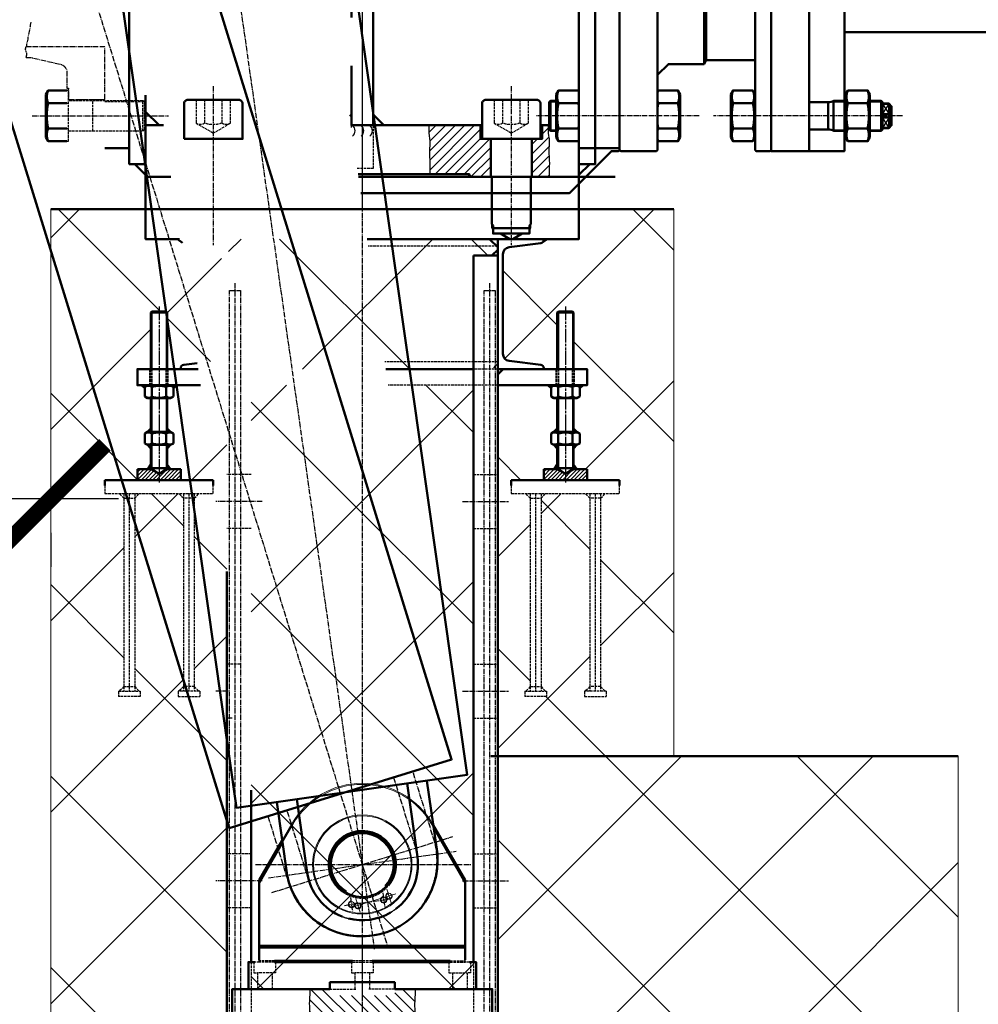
# Model space of a CAD drawing. Header units: millimetres. Extents: x 452087 to 582075, y 10891 to 81641.
# Tile 11 of 46: x 485188 to 486958, y 34318 to 36136. Entities that reach past the tile are written whole.
import ezdxf

# ---------------------------------------------------------------- set-up
doc = ezdxf.new("R2010")
doc.units = ezdxf.units.MM
for name, pattern in [('AM_DIN_F_W050', [6.25, 4.75, -1.5]), ('AM_DIN_G_W050', [13.75, 9.75, -1.5, 1, -1.5]), ('AM_DIN_G_W050x2', [6.875, 4.75, -0.875, 0.375, -0.875])]:
    doc.linetypes.add(name, pattern=pattern)
doc.layers.get('Defpoints').update_dxf_attribs({"color": 8})
for name, color, linetype, lineweight in [('AM_0', 7, 'Continuous', 50), ('AM_0N', 7, 'Continuous', 50), ('AM_2', 5, 'Continuous', 50), ('AM_3', 6, 'AM_DIN_F_W050', 25), ('AM_3N', 6, 'AM_DIN_F_W050', 25), ('AM_4', 3, 'Continuous', 25), ('AM_5', 3, 'Continuous', 25), ('AM_7', 4, 'AM_DIN_G_W050', 25), ('AM_7N', 3, 'AM_DIN_G_W050', 25), ('AM_8', 1, 'Continuous', 25), ('AM_9', 253, 'Continuous', 0), ('KONTURE', 7, 'Continuous', 0), ('ГТО-2_Бетон 0.6', 2, 'Continuous', 60)]:
    doc.layers.add(name, color=color, linetype=linetype, lineweight=lineweight)
doc.layers.add('ГТО-2_Размеры', color=7, linetype='Continuous')
doc.layers.add('ГТО-2_Штриховка_018', color=7, linetype='Continuous', lineweight=18, true_color=0x6b6b6b)
doc.styles.add('MOSOBL (isocpeur)', font='isocpeur.ttf')
doc.styles.add('RomanS', font='romans.shx', dxfattribs={"width": 0.7})
doc.dimstyles.new('MOSOBL 1-100 (мм)', dxfattribs={"dimscale": 100, "dimtxt": 3, "dimasz": 2, "dimexe": 1.25, "dimexo": 0.625, "dimtad": 1, "dimdec": 0, "dimzin": 9, "dimtxsty": 'RomanS', "dimblk": 'ARCHTICK', "dimcen": 2.5, "dimdle": 1.25, "dimclrd": 7, "dimclre": 7, "dimclrt": 2, "dimadec": 0, "dimazin": 0, "dimtfac": 1, "dimtdec": 0, "dimtmove": 1, "dimatfit": 3, "dimfxl": 1, "dimtfill": 1, "dimlwd": 25, "dimlwe": 25, "dimarcsym": 0})
pattern_1 = [(135, (33913.97, -59869.7), (176.7767, 176.7767), []), (45, (33913.97, -59869.7), (176.7767, -176.7767), [])]
pattern_2 = [(45, (3000, -0.689), (-8.838835, 8.838835), [])]

# ---------------------------------------------------------------- blocks, each defined once
blk = doc.blocks.new('HID-CIL-max-naris')
for points in [[(136.5, 140), (0, 140, 0.946934), (0, -140), (136.5, -140)], [(-89.9, 50, -0.272199), (0, 102.8), (136.5, 102.8)], [(-95, -39.4, -0.199005), (-95, 39.4, -0.187654)], [(136.5, -102.8), (0, -102.8, -0.272199), (-89.9, -50)]]:
    blk.add_lwpolyline(points, format="xyb")
blk.add_circle((0, 0), 60)
blk.add_arc((0, 0), 62, 223.464, 136.536)
at = {"layer": 'AM_0'}
blk.add_lwpolyline([(1775, 214.9), (1775, -214.9), (136.5, -214.9), (136.5, 214.9)], close=True, dxfattribs=at)
blk.add_arc((0, 0), 58, 219.1167, 140.8833, dxfattribs=at)
at = {"layer": 'AM_3'}
for points in [[(-95, 39.4, -0.028727), (-89.9, 50, -0.028727)], [(-89.9, -50, -0.028727), (-95, -39.4, -0.028727)]]:
    blk.add_lwpolyline(points, format="xyb", dxfattribs=at)
blk.add_arc((0, 0), 62, 136.536, 223.464, dxfattribs=at)
at = {"layer": 'AM_7'}
for p, q in [((0, 175), (0, -175)), ((-70, 43), (-70, -43)), ((-57, 30), (-83, 30)), ((3341, 0), (-157.6, 0)), ((-57, -30), (-83, -30))]:
    blk.add_line(p, q, dxfattribs=at)
at = {"layer": 'AM_9'}
for centre in [(-70, 30), (-70, -30)]:
    blk.add_circle(centre, 5.05, dxfattribs=at)
for centre, start, end in [((-70, 30), 351.8859, 284.6776), ((-70, -30), 348.2001, 282.094)]:
    blk.add_arc(centre, 6, start, end, dxfattribs=at)
blk = doc.blocks.new('HID-CIL-min-naris')
at = {"layer": 'AM_0'}
blk.add_lwpolyline([(7684.9, -20637.4), (7684.9, -21067.1), (6046.4, -21067.1), (6046.4, -20637.4)], close=True, dxfattribs=at)
at = {"layer": 'AM_7N'}
for p, q in [((5909.9, -20677.3), (5909.9, -21027.3)), ((8270.6, -20852.3), (5752.4, -20852.3))]:
    blk.add_line(p, q, dxfattribs=at)
for points in [[(6046.4, -20712.3), (5909.9, -20712.3, 0.946934), (5909.9, -20992.3), (6046.4, -20992.3)], [(6046.4, -20955.1), (5909.9, -20955.1, -1), (5909.9, -20749.4), (6046.4, -20749.4)]]:
    blk.add_lwpolyline(points, format="xyb", dxfattribs=at)
blk.add_circle((5909.9, -20852.3), 60, dxfattribs=at)
blk.add_arc((5909.9, -20852.3), 62, 214.3832, 127.4552, dxfattribs=at)
at = {"layer": 'AM_9'}
for p, q in [((5839.9, -20809.3), (5839.9, -20895.3)), ((5852.9, -20822.3), (5826.9, -20822.3)), ((5852.9, -20882.3), (5826.9, -20882.3))]:
    blk.add_line(p, q, dxfattribs=at)
for centre in [(5839.9, -20822.3), (5839.9, -20882.3)]:
    blk.add_circle(centre, 5.05, dxfattribs=at)
for centre, start, end in [((5839.9, -20822.3), 351.8859, 284.6776), ((5839.9, -20882.3), 348.2001, 282.094)]:
    blk.add_arc(centre, 6, start, end, dxfattribs=at)
blk = doc.blocks.new('*U106', base_point=(4879.1, 4974.7))
at = {"color": 0, "linetype": 'ByBlock', "lineweight": -2}
for centre in [(4853.1, 4961.2), (4873.1, 4961.2), (4893.1, 4961.2)]:
    blk.add_arc(centre, 15.6, 306.9429, 53.0571, dxfattribs=at)
blk = doc.blocks.new('KZ-za-utezjo-sestava-naris')
at = {"layer": 'AM_8'}
h = blk.add_hatch(dxfattribs=at)
h.set_pattern_fill('_USER', color=256, scale=12.5, angle=45, style=0, pattern_type=0)
h.set_pattern_definition(pattern_2)
edge = h.paths.add_edge_path()
edge.add_spline(control_points=[(123.3, -1095.7), (122.9, -1098.7), (122, -1108.5), (126, -1123.9), (122.8, -1144.4), (126, -1164.5), (124.2, -1179.2), (124.6, -1185.6), (124.6, -1185.7)], knot_values=[7.181508, 7.181508, 7.181508, 7.181508, 17.340079, 40.130387, 58.571995, 85.751498, 107.243631, 107.417647, 107.417647, 107.417647, 107.417647], degree=3, periodic=0)
edge.add_line((124.6, -1185.7), (196.7, -1185.7))
edge.add_line((196.7, -1185.7), (200, -1190.7))
edge.add_line((200, -1190.7), (237, -1190.7))
edge.add_line((237, -1190.7), (237, -1120.7))
edge.add_line((237, -1120.7), (218, -1120.7))
edge.add_line((218, -1120.7), (218, -1095.7))
edge.add_line((218, -1095.7), (123.3, -1095.7))
h = blk.add_hatch(dxfattribs=at)
h.set_pattern_fill('_USER', color=256, scale=12.5, angle=45, style=0, pattern_type=0)
h.set_pattern_definition(pattern_2)
edge = h.paths.add_edge_path()
edge.add_line((344.9, -1190.7), (313, -1190.7))
edge.add_line((313, -1190.7), (313, -1120.7))
edge.add_line((313, -1120.7), (332, -1120.7))
edge.add_line((332, -1120.7), (332, -1095.7))
edge.add_line((332, -1095.7), (343.6, -1095.7))
edge.add_spline(control_points=[(343.6, -1095.7), (343.2, -1098.7), (342.3, -1108.5), (346.4, -1123.9), (343.1, -1144.4), (346.3, -1164.5), (344.5, -1179.1), (344.9, -1185.6), (344.9, -1190.7)], knot_values=[7.181508, 7.181508, 7.181508, 7.181508, 17.340079, 40.130387, 58.571995, 85.751498, 107.243631, 107.361989, 107.361989, 107.361989, 107.361989], degree=3, periodic=0)
at = {"layer": 'AM_0'}
for p, q in [((631, -982.7), (631, 981.3)), ((635, -975.7), (635, 974.3)), ((545, -1027.2), (545, -1033.7)), ((-400, -1070.7), (-375, -1095.7)), ((362.3, -1054.8), (398.7, -1054.8)), ((546.3, -1054.8), (582.7, -1054.8)), ((684.3, -1054.8), (720.7, -1054.8)), ((932.7, -1054.8), (896.3, -1054.8)), ((-20, -1075.7), (-23, -1078.6)), ((20, -1075.7), (40, -1095.7)), ((-20.5, -1095.7), (123.3, -1095.7)), ((362.3, -1101.6), (398.7, -1101.6)), ((546.3, -1101.6), (582.7, -1101.6)), ((684.3, -1101.6), (720.7, -1101.6)), ((932.7, -1101.6), (896.3, -1101.6)), ((545, -1122.7), (545, -1129.2)), ((-7.8, -1185.7), (124.6, -1185.7))]:
    blk.add_line(p, q, dxfattribs=at)
for points in [[(475, 1139.8), (477, 1141.8), (543, 1141.8), (545, 1139.8), (545, -1141.2), (543, -1143.2), (477, -1143.2), (475, -1141.2)], [(825, 1141.8), (755, 1141.8), (755, -1143.2), (825, -1143.2)], [(725, -1038.9), (720.7, -1031.4), (684.3, -1031.4), (680, -1038.9), (680, -1117.5), (684.3, -1125), (720.7, -1125), (725, -1117.5)], [(892, -1038.9), (896.3, -1031.4), (932.7, -1031.4), (937, -1038.9), (937, -1117.5), (932.7, -1125), (896.3, -1125), (892, -1117.5)], [(-420, -1167.2), (-400, -1167.2), (-400, -1187.2)], [(420, -1167.2), (400, -1167.2), (400, -1187.2)]]:
    blk.add_lwpolyline(points, close=True, dxfattribs=at)
for points in [[(755, -1141.2), (753, -1143.2), (727, -1143.2), (725, -1141.2), (725, 1139.8), (727, 1141.8), (753, 1141.8), (755, 1139.8)], [(400, -235.7), (400, -1137.9), (475, -1137.9)], [(725, -975.7), (635, -975.7), (631, -982.7), (565, -982.7), (545, -1002.6)], [(400, -1033.7), (398.7, -1031.4), (362.3, -1031.4), (358, -1038.9), (358, -1117.5), (362.3, -1125), (398.7, -1125), (400, -1122.7)], [(545, -1122.7), (546.3, -1125), (582.7, -1125), (587, -1117.5), (587, -1038.9), (582.7, -1031.4), (546.3, -1031.4), (545, -1033.7)], [(-475, -1137.9), (-430, -1137.9), (-430, -1167.2), (-400, -1167.2), (-400, -1039.8)], [(-367, -1095.7), (-400, -1095.7), (-400, -1190.7), (-353.5, -1190.7)], [(123.3, -1095.7), (218, -1095.7), (218, -1120.7), (237, -1120.7), (237, -1190.7), (200, -1190.7), (196.7, -1185.7), (124.6, -1185.7)], [(344.9, -1190.7), (313, -1190.7), (313, -1120.7), (332, -1120.7), (332, -1095.7), (343.6, -1095.7)], [(343.6, -1095.7), (345, -1095.7)], [(400, -1122.7), (400, -1190.7), (344.9, -1190.7)], [(-475, -1137.9), (-430, -1137.9)], [(475, -1137.9), (475, -1141.2), (473, -1143.2), (460, -1143.2), (382.5, -1220.7), (-2.8, -1220.7)]]:
    blk.add_lwpolyline(points, dxfattribs=at)
for points in [[(362.3, -1125, -0.211292), (362.3, -1101.6, -0.105646), (362.3, -1054.8, -0.211292), (362.3, -1031.4)], [(400, -1035, 0.032774), (398.7, -1031.4)], [(545, -1035, -0.032766), (546.3, -1031.4)], [(582.7, -1125, 0.211292), (582.7, -1101.6, 0.105646), (582.7, -1054.8, 0.211292), (582.7, -1031.4)], [(684.3, -1125, -0.211292), (684.3, -1101.6, -0.105646), (684.3, -1054.8, -0.211292), (684.3, -1031.4)], [(720.7, -1125, 0.211292), (720.7, -1101.6, 0.105646), (720.7, -1054.8, 0.211292), (720.7, -1031.4)], [(896.3, -1125, -0.211292), (896.3, -1101.6, -0.105646), (896.3, -1054.8, -0.211292), (896.3, -1031.4)], [(932.7, -1125, 0.211292), (932.7, -1101.6, 0.105646), (932.7, -1054.8, 0.211292), (932.7, -1031.4)], [(400, -1062, 0.016458), (398.7, -1054.8, 0.032774), (400, -1051.2)], [(545, -1062, -0.016454), (546.3, -1054.8, -0.032766), (545, -1051.2)], [(400, -1105.1, 0.032774), (398.7, -1101.6, 0.016458), (400, -1094.3)], [(545, -1105.1, -0.032766), (546.3, -1101.6, -0.016454), (545, -1094.3)], [(398.7, -1125, 0.032774), (400, -1121.4, 0.032774)], [(546.3, -1125, -0.032766), (545, -1121.4, -0.032766)]]:
    blk.add_lwpolyline(points, format="xyb", dxfattribs=at)
at = {"layer": 'AM_2'}
for p, q in [((347.5, -1050.2), (347.5, -1106.2)), ((587, -1048.2), (587, -1050.2)), ((860, -1053.2), (860, -1103.2)), ((869.9, -1050.2), (869.9, -1106.2)), ((957.5, -1050.2), (957.5, -1106.2)), ((960, -1055.7), (960, -1100.7)), ((960, -1075), (972.2, -1075)), ((960, -1081.4), (972.2, -1081.4)), ((221, -1095.7), (218, -1095.7)), ((332, -1095.7), (329, -1095.7)), ((587, -1106.2), (587, -1108.2)), ((313, -1190.7), (237, -1190.7))]:
    blk.add_line(p, q, dxfattribs=at)
for points in [[(-20, -985.9), (-20, -1095.7), (20, -1095.7), (20, -235.7), (-20, -235.7), (-20, -896.7)], [(-400, -1039.8), (-400, -1167.2), (-430, -1167.2), (-430, -854.4)], [(358, -1106.2), (347.5, -1106.2), (345, -1103.7), (345, -1052.7), (347.5, -1050.2), (358, -1050.2)], [(937, -1050.2), (957.5, -1050.2), (960, -1052.7), (960, -1055.7), (972, -1055.7), (977, -1060.7), (977, -1095.7), (972, -1100.7), (960, -1100.7), (960, -1103.7), (957.5, -1106.2), (937, -1106.2)], [(960, -1100.5), (972.2, -1100.5), (972.2, -1055.9), (960, -1055.9)], [(400, -1137.9), (400, -1167.2), (430, -1167.2), (430, -1137.9)]]:
    blk.add_lwpolyline(points, dxfattribs=at)
blk.add_lwpolyline([(430, -415.7), (400, -415.7), (400, -1167.2), (430, -1167.2)], close=True, dxfattribs=at)
for points in [[(825, -1053.2), (860, -1053.2, 0.147477), (869.9, -1050.2), (869.9, -1050.2), (892, -1050.2)], [(892, -1106.2), (869.9, -1106.2), (869.9, -1106.2), (869.9, -1106.2, 0.147477), (860, -1103.2), (825, -1103.2)]]:
    blk.add_lwpolyline(points, format="xyb", dxfattribs=at)
at = {"layer": 'AM_3'}
for points in [[(-20, -1099.5), (-20, -1095.7)], [(20, -1095.7), (20, -1175.7), (-9.2, -1175.7)]]:
    blk.add_lwpolyline(points, dxfattribs=at)
at = {"layer": 'AM_4'}
for p, q in [((345.3, -1052.4), (358, -1052.4)), ((865.4, -1052.4), (892, -1052.4)), ((937, -1052.4), (959.7, -1052.4)), ((345.3, -1104), (358, -1104)), ((865.4, -1104), (892, -1104)), ((937, -1104), (959.7, -1104))]:
    blk.add_line(p, q, dxfattribs=at)
for points, knots in [([(123.3, -1095.7), (122.9, -1098.7), (122, -1108.5), (126, -1123.9), (122.8, -1144.4), (126, -1164.5), (124.2, -1179.2), (124.6, -1185.6), (124.6, -1185.7)], [7.181508, 7.181508, 7.181508, 7.181508, 17.340079, 40.130387, 58.571995, 85.751498, 107.243631, 107.417647, 107.417647, 107.417647, 107.417647]), ([(343.6, -1095.7), (343.2, -1098.7), (342.3, -1108.5), (346.4, -1123.9), (343.1, -1144.4), (346.3, -1164.5), (344.5, -1179.1), (344.9, -1185.6), (344.9, -1190.7)], [7.181508, 7.181508, 7.181508, 7.181508, 17.340079, 40.130387, 58.571995, 85.751498, 107.243631, 107.361989, 107.361989, 107.361989, 107.361989])]:
    blk.add_open_spline(points, degree=3, knots=knots, dxfattribs=at)
at = {"layer": 'AM_5'}
for p, q in [((960, -1055.9), (972.2, -1075)), ((960, -1075), (972.2, -1055.9)), ((972.2, -1081.4), (960, -1100.5)), ((972.2, -1100.5), (960, -1081.4))]:
    blk.add_line(p, q, dxfattribs=at)
at = {"layer": 'AM_7'}
for p, q in [((0, 1254.3), (0, -1254.3)), ((621.7, -1078.2), (320.8, -1078.2)), ((997, -1078.2), (648.2, -1078.2))]:
    blk.add_line(p, q, dxfattribs=at)
at = {"layer": 'AM_5', "color": 2, "xscale": 0.8, "yscale": 0.8, "zscale": 0.8}
blk.add_blockref('*U106', (-5, -1094.9), dxfattribs=at)
blk = doc.blocks.new('NOS-KZ-sestava-naris-za-utezjo')
at = {"layer": 'AM_8'}
h = blk.add_hatch(dxfattribs=at)
h.set_pattern_fill('_USER', color=256, scale=15, angle=135, style=0, pattern_type=0)
h.set_pattern_definition([(135, (16000, 3100.005), (-10.606602, -10.606602), [])])
edge = h.paths.add_edge_path()
edge.add_line((-97.3, 410), (-61, 410))
edge.add_line((-61, 410), (-60, 409))
edge.add_line((-60, 409), (-60, 398.5))
edge.add_arc((-59.5, 398.5), 0.5, 180, 270)
edge.add_line((-59.5, 398), (59.5, 398))
edge.add_arc((59.5, 398.5), 0.5, 270, 360)
edge.add_line((60, 398.5), (60, 409))
edge.add_line((60, 409), (61, 410))
edge.add_line((61, 410), (97.3, 410))
edge.add_spline(control_points=[(97.3, 410), (97.6, 406.4), (97.8, 397.6), (95.8, 382.2), (98, 365.7), (97, 354.4), (96.4, 350)], knot_values=[10.202535, 10.202535, 10.202535, 10.202535, 20.973846, 36.781897, 57.259765, 70.621402, 70.621402, 70.621402, 70.621402], degree=3, periodic=0)
edge.add_line((96.4, 350), (-98.1, 350))
edge.add_spline(control_points=[(-98.1, 350), (-97.5, 354.4), (-96.5, 365.7), (-98.4, 382.2), (-96.7, 397.6), (-96.9, 406.4), (-97.3, 410)], knot_values=[10.202535, 10.202535, 10.202535, 10.202535, 23.564172, 44.04204, 59.850091, 70.621402, 70.621402, 70.621402, 70.621402], degree=3, periodic=0)
at = {"layer": 'AM_0'}
for p, q in [((-7, 1910), (466.8, 1910)), ((-341, 1795), (-331.5, 1787.8)), ((-341, 1795), (-331.5, 1787.8)), ((235, 1795), (250, 1780)), ((341, 1795), (331.5, 1787.8)), ((249.3, 1764.9), (205, 1764.9)), ((250, 1775), (240, 1765)), ((205, 1555), (43.3, 1555)), ((250, 1545), (260, 1555)), ((250, 1545), (260, 1555)), ((-205, 460), (-205, 777.6)), ((-61, 410), (-60, 410)), ((60, 410), (61, 410))]:
    blk.add_line(p, q, dxfattribs=at)
for points in [[(-337.2, 1795), (-400, 1795), (-400, 1910), (-353.5, 1910)], [(9.3, 1795), (272.3, 1795), (255, 1805), (241.5, 1805), (241.5, 1820), (239, 1822.5), (239, 1910), (-7, 1910)], [(311, 1910), (311, 1822.5), (308.5, 1820), (308.5, 1805), (295, 1805)], [(205, 350), (205, 30), (250, 30), (250, 1764.9)], [(205, 1764.9), (205, 460)], [(-298.8, 1525), (-415, 1525), (-415, 1555), (-303.1, 1555)], [(250, 1555), (415, 1555), (415, 1525), (250, 1525)], [(-205, 350), (-205, 30), (-250, 30), (-250, 1180.9)]]:
    blk.add_lwpolyline(points, dxfattribs=at)
blk.add_lwpolyline([(400, 1910), (311, 1910), (311, 1822.5), (308.5, 1820), (308.5, 1805), (295, 1805), (277.7, 1795), (400, 1795)], close=True, dxfattribs=at)
at = {"layer": 'AM_2'}
for p, q in [((239, 1815), (311, 1815)), ((295, 1805), (255, 1805))]:
    blk.add_line(p, q, dxfattribs=at)
blk.add_lwpolyline([(335, 1555), (335, 1556.5, 0.378242), (329.3, 1562.9), (270.9, 1570.2, -0.378242), (259.5, 1583.1), (259.5, 1766.9, -0.378242), (270.9, 1779.8), (329.3, 1787.1, 0.378242), (335, 1793.6), (335, 1795), (250, 1795), (250, 1555)], format="xyb", close=True, dxfattribs=at)
blk.add_lwpolyline([(-303.1, 1555), (-335, 1555), (-335, 1556.5, -0.378242), (-329.3, 1562.9), (-304.7, 1566)], format="xyb", dxfattribs=at)
for points in [[(-98.1, 350), (-240, 350), (-240, 410), (-97.3, 410)], [(97.3, 410), (240, 410), (240, 350), (96.4, 350)]]:
    blk.add_lwpolyline(points, dxfattribs=at)
at = {"layer": 'AM_3'}
for p, q in [((239, 1822.5), (239, 1910)), ((311, 1822.5), (311, 1910)), ((250, 1782), (11.1, 1782)), ((250, 1568), (41.5, 1568)), ((250, 1565), (240, 1555)), ((-392, 1525), (-392, 1555)), ((-358, 1525), (-358, 1555)), ((250, 1555), (205, 1555)), ((358, 1525), (358, 1555)), ((392, 1525), (392, 1555)), ((250, 1525), (47.6, 1525)), ((-205, 1360.2), (-250, 1360.2)), ((205, 1360.2), (250, 1360.2)), ((-205, 1260.2), (-250, 1260.2)), ((205, 1260.2), (250, 1260.2)), ((-225.7, 1010), (-250, 1010)), ((205, 1010), (250, 1010)), ((-240.3, 910), (-250, 910)), ((205, 910), (250, 910)), ((-205, 660), (-250, 660)), ((205, 660), (250, 660)), ((-205, 560), (-250, 560)), ((205, 560), (250, 560)), ((-205, 460), (-205, 350)), ((205, 460), (205, 350))]:
    blk.add_line(p, q, dxfattribs=at)
at = {"layer": 'AM_4'}
for p, q in [((239, 1815), (239, 1822.5)), ((311, 1815), (311, 1822.5))]:
    blk.add_line(p, q, dxfattribs=at)
for points in [[(-97.3, 410), (-96.9, 406.4), (-96.7, 397.6), (-98.4, 382.2), (-96.5, 365.7), (-97.5, 354.4), (-98.1, 350)], [(97.3, 410), (97.6, 406.4), (97.8, 397.6), (95.8, 382.2), (98, 365.7), (97, 354.4), (96.4, 350)]]:
    blk.add_open_spline(points, degree=3, knots=[10.202535, 10.202535, 10.202535, 10.202535, 20.973846, 36.781897, 57.259765, 70.621402, 70.621402, 70.621402, 70.621402], dxfattribs=at)
at = {"layer": 'AM_7'}
for p, q in [((0, 1945), (0, 1860.4)), ((-185, 1310.2), (-270, 1310.2)), ((185, 1310.2), (270, 1310.2)), ((-247.4, 960), (-270, 960)), ((185, 960), (270, 960)), ((-185, 610), (-270, 610)), ((185, 610), (270, 610)), ((0, 507.4), (0, -20))]:
    blk.add_line(p, q, dxfattribs=at)
blk = doc.blocks.new('UHO-CIL-sestava-naris-za-utezjo')
at = {"layer": 'AM_0'}
for p, q in [((-61, -230), (-60, -230)), ((61, -230), (60, -230))]:
    blk.add_line(p, q, dxfattribs=at)
blk.add_lwpolyline([(-198, -180), (-210, -180), (-210, -230), (-61, -230), (-60, -229), (-60, -217.5, -0.414214), (-59.5, -217), (59.5, -217, -0.414214), (60, -217.5), (60, -229), (61, -230), (210, -230), (210, -180), (198, -180)], format="xyb", dxfattribs=at)
for points in [[(-18, -180), (-162, -180)], [(162, -180), (18, -180)]]:
    blk.add_lwpolyline(points, dxfattribs=at)
at = {"layer": 'AM_2'}
for p, q in [((-190, -150), (190, -150)), ((-190, -152.9), (190, -152.9))]:
    blk.add_line(p, q, dxfattribs=at)
for points in [[(131, 73), (190, -29.1), (190, -176)], [(131.8, 67.7), (190, -33.1)], [(-190, -176), (-190, -29.1), (-147.7, 44.2)], [(-190, -33.1), (-147.2, 41)], [(-18, -178), (-162, -178)], [(-18, -180), (-162, -180)], [(162, -178), (18, -178)], [(162, -180), (18, -180)]]:
    blk.add_lwpolyline(points, dxfattribs=at)
at = {"layer": 'AM_3'}
for p, q in [((-190, -180), (-198, -180)), ((18, -178), (-18, -178)), ((-18, -180), (18, -180)), ((198, -180), (190, -180)), ((-166.5, -200), (-193.5, -200)), ((13.5, -200), (-13.5, -200)), ((166.5, -200), (193.5, -200)), ((-60, -230), (-12, -230)), ((60, -230), (12, -230))]:
    blk.add_line(p, q, dxfattribs=at)
for points in [[(-200, -180), (-200, -200), (-193.5, -200), (-193.5, -230)], [(-162, -180), (-190, -180), (-190, -176)], [(-162, -178), (-190, -178)], [(-160, -180), (-160, -200), (-166.5, -200), (-166.5, -230)], [(-20, -180), (-20, -200), (-13.5, -200), (-13.5, -230)], [(20, -180), (20, -200), (13.5, -200), (13.5, -230)], [(160, -180), (160, -200), (166.5, -200), (166.5, -230)], [(162, -180), (190, -180), (190, -176)], [(162, -178), (190, -178)], [(200, -180), (200, -200), (193.5, -200), (193.5, -230)]]:
    blk.add_lwpolyline(points, dxfattribs=at)
at = {"layer": 'AM_7'}
blk.add_line((-197, 0), (200.6, 0), dxfattribs=at)
at = {"layer": 'AM_9'}
for points in [[(-147.7, 44.2), (-129.9, 75, -0.57735), (129.9, 75), (131, 73)], [(-147.2, 41), (-128.2, 74, -0.57735), (128.2, 74), (131.8, 67.7)]]:
    blk.add_lwpolyline(points, format="xyb", dxfattribs=at)
for radius in [91.7, 90]:
    blk.add_circle((0, 0), radius, dxfattribs=at)
blk = doc.blocks.new('SPIR-tloris-09-07-08')
at = {"layer": 'AM_0', "ltscale": 0.1}
blk.add_line((-4510, 1297.1), (-3700.2, 1297), dxfattribs=at)
blk.add_lwpolyline([(-4575, 3362.5), (-4510, 3362.5), (-4510, 1077.5), (-4575, 1077.5)], close=True, dxfattribs=at)
blk = doc.blocks.new('NIV--LOP-zgornji-NARIS')
at = {"layer": 'AM_8'}
h = blk.add_hatch(dxfattribs=at)
h.set_pattern_fill('_U', color=256, scale=5, angle=45, style=0, pattern_type=0)
h.set_pattern_definition([(45, (-236.468, -310.841), (-3.53553, 3.53553), [])])
h.paths.add_polyline_path([(-15, -155), (-40, -155), (-40, -175), (40, -175), (40, -155), (15, -155), (0, -163.7)])
at = {"layer": 'AM_0'}
for p, q in [((-13.1, 136.3), (-15, 134.4)), ((-15, 134.4), (15, 134.4)), ((-15, 134.4), (-15, 30)), ((-13.1, 136.3), (13.1, 136.3)), ((13.1, 136.3), (15, 134.4)), ((15, 134.4), (15, 30)), ((-26.6, -5.4), (-32.5, 0)), ((26.6, -5.4), (32.5, 0)), ((-15, -24), (-15, -86.3)), ((15, -24), (15, -86.3)), ((-21.4, -86.3), (-15, -79.9)), ((21.3, -86.3), (15, -79.9)), ((-21.4, -110.3), (-15, -116.6)), ((-15, -110.3), (-15, -153.2)), ((15, -110.3), (15, -153.2)), ((21.3, -110.3), (15, -116.6)), ((-40, -155), (-40, -175)), ((-40, -155), (-12.4, -155)), ((-21, -155), (-15, -146.4)), ((-15, -153.2), (0, -163.7)), ((-15, -153.2), (15, -153.2)), ((0, -163.7), (-15, -155)), ((15, -153.2), (0, -163.7)), ((0, -163.7), (15, -155)), ((12.4, -155), (40, -155)), ((21, -155), (15, -146.4)), ((40, -155), (40, -175)), ((-100, -175), (-100, -185)), ((-100, -175), (100, -175)), ((-40, -175), (40, -175)), ((100, -185), (100, -175))]:
    blk.add_line(p, q, dxfattribs=at)
at = {"layer": 'AM_0N'}
for p, q in [((-26.6, -3), (-21.4, 0)), ((21.3, 0), (-21.4, 0)), ((26.6, -3), (21.3, 0)), ((-26.6, -3), (-26.6, -21)), ((-13.3, -3), (-13.3, -21)), ((13.3, -3), (13.3, -21)), ((26.6, -3), (26.6, -21)), ((-26.6, -21), (-21.4, -24)), ((21.3, -24), (-21.4, -24)), ((26.6, -21), (21.3, -24)), ((-26.6, -89.3), (-21.4, -86.3)), ((-26.6, -89.3), (-26.6, -107.3)), ((21.3, -86.3), (-21.4, -86.3)), ((-13.3, -89.3), (-13.3, -107.3)), ((13.3, -89.3), (13.3, -107.3)), ((26.6, -89.3), (21.3, -86.3)), ((26.6, -89.3), (26.6, -107.3)), ((-26.6, -107.3), (-21.4, -110.3)), ((26.6, -107.3), (21.3, -110.3)), ((21.3, -110.3), (-21.4, -110.3))]:
    blk.add_line(p, q, dxfattribs=at)
for centre, radius, start, end in [((-19.9, -12.7), 11.7, 55.5615, 115.5615), ((0, -44.8), 43.9, 72.383, 107.617), ((19.9, -12.7), 11.7, 64.4385, 124.4385), ((-19.9, -11.3), 11.7, 244.4385, 304.4385), ((0, 20.8), 43.9, 252.383, 287.617), ((19.9, -11.3), 11.7, 235.5615, 295.5615), ((-19.9, -99), 11.7, 55.5615, 115.5615), ((0, -131.1), 43.9, 72.383, 107.617), ((19.9, -99), 11.7, 64.4385, 124.4385), ((-19.9, -97.6), 11.7, 244.4385, 304.4385), ((0, -65.4), 43.9, 252.383, 287.617), ((19.9, -97.6), 11.7, 235.5615, 295.5615)]:
    blk.add_arc(centre, radius, start, end, dxfattribs=at)
at = {"layer": 'AM_3'}
for p, q in [((-15, 0), (-15, 30)), ((15, 30), (15, 0)), ((-100, -185), (-100, -200)), ((100, -200), (100, -185)), ((-100, -200), (100, -200)), ((-65, -208.5), (-73.5, -200)), ((-65, -200), (-65, -208.5)), ((-65, -208.5), (-65, -556.5)), ((-65, -208.5), (-45, -208.5)), ((-55, -200), (-55, -565)), ((-45, -200), (-45, -208.5)), ((-45, -208.5), (-36.5, -200)), ((-45, -208.5), (-45, -556.5)), ((45, -208.5), (36.5, -200)), ((45, -200), (45, -208.5)), ((45, -208.5), (45, -556.5)), ((65, -208.5), (45, -208.5)), ((55, -200), (55, -565)), ((65, -200), (65, -208.5)), ((65, -208.5), (73.5, -200)), ((65, -208.5), (65, -556.5)), ((-65, -556.5), (-73.5, -565)), ((-65, -556.5), (-45, -556.5)), ((-65, -556.5), (-65, -565)), ((-45, -556.5), (-36.5, -565)), ((-45, -556.5), (-45, -565)), ((45, -556.5), (36.5, -565)), ((65, -556.5), (45, -556.5)), ((45, -556.5), (45, -565)), ((65, -556.5), (65, -565)), ((65, -556.5), (73.5, -565)), ((-75, -565), (-75, -575)), ((-75, -565), (-35, -565)), ((-35, -575), (-75, -575)), ((-35, -565), (-35, -575)), ((75, -565), (35, -565)), ((35, -565), (35, -575)), ((35, -575), (75, -575)), ((75, -565), (75, -575))]:
    blk.add_line(p, q, dxfattribs=at)
at = {"layer": 'AM_3N'}
for p, q in [((-13.1, 30), (-13.1, 0)), ((13.1, 0), (13.1, 30))]:
    blk.add_line(p, q, dxfattribs=at)
at = {"layer": 'AM_4'}
for p, q in [((-13.1, 136.3), (-13.1, 30)), ((13.1, 136.3), (13.1, 30)), ((-13.1, -24), (-13.1, -86.3)), ((13.1, -24), (13.1, -86.3)), ((-13.1, -110.3), (-13.1, -154.5)), ((13.1, -110.3), (13.1, -154.5))]:
    blk.add_line(p, q, dxfattribs=at)
at = {"layer": 'AM_7', "linetype": 'AM_DIN_G_W050x2'}
blk.add_line((0, 145.5), (0, -179.7), dxfattribs=at)
blk = doc.blocks.new('_гто-2_рев 4')
at = {"layer": 'AM_8'}
h = blk.add_hatch(dxfattribs=at)
h.set_pattern_fill('_U', color=256, scale=250, angle=45, style=0, double=1, pattern_type=0)
h.set_pattern_definition(pattern_1)
h.paths.add_polyline_path([(4790, -1440.6), (4788.1, -1438.7), (4761.9, -1438.7), (4760, -1440.6), (4760, -1545), (4735, -1545), (4735, -1543.5, 0.378242), (4729.3, -1537.1), (4670.9, -1529.8, -0.378242), (4659.5, -1516.9), (4659.5, -1333.1, -0.378242), (4670.9, -1320.2), (4729.3, -1312.9, 0.175848), (4733.3, -1310.9), (4741, -1305), (4800, -1305), (4800, -1250), (4975, -1250), (4975, -1760), (4875, -1760), (4875, -1750), (4815, -1750), (4815, -1730), (4796, -1730), (4790, -1721.4), (4790, -1691.6), (4796.3, -1685.3), (4801.6, -1682.3), (4801.6, -1664.3), (4796.3, -1661.3), (4790, -1654.9), (4790, -1599), (4796.3, -1599), (4801.6, -1596), (4801.6, -1580.4), (4807.5, -1575), (4815, -1575), (4815, -1545), (4790, -1545)])
h.paths.add_polyline_path([(4650, -1575), (4742.5, -1575), (4748.4, -1580.4), (4748.4, -1596), (4753.6, -1599), (4760, -1599), (4760, -1654.9), (4753.6, -1661.3), (4748.4, -1664.3), (4748.4, -1682.3), (4753.6, -1685.3), (4760, -1691.6), (4760, -1721.4), (4754, -1730), (4735, -1730), (4735, -1750), (4675, -1750), (4675, -1760), (4650, -1760)])
h.paths.add_polyline_path([(4051.6, -1664.3), (4046.3, -1661.3), (4040, -1654.9), (4040, -1599), (4046.3, -1599), (4051.6, -1596), (4051.6, -1580.4), (4057.5, -1575), (4150, -1575), (4150, -1760), (4125, -1760), (4125, -1750), (4065, -1750), (4065, -1730), (4046, -1730), (4040, -1721.4), (4040, -1691.6), (4046.3, -1685.3), (4051.6, -1682.3)])
h.paths.add_polyline_path([(4040, -1440.6), (4038.1, -1438.7), (4011.9, -1438.7), (4010, -1440.6), (4010, -1545), (3985, -1545), (3985, -1575), (3992.5, -1575), (3998.4, -1580.4), (3998.4, -1596), (4003.6, -1599), (4010, -1599), (4010, -1654.9), (4003.6, -1661.3), (3998.4, -1664.3), (3998.4, -1682.3), (4003.6, -1685.3), (4010, -1691.6), (4010, -1721.4), (4004, -1730), (3985, -1730), (3985, -1750), (3925, -1750), (3925, -1760), (3825, -1760), (3825, -1250), (4000, -1250), (4000, -1305), (4059, -1305), (4066.7, -1310.9, 0.175848), (4070.7, -1312.9), (4129.1, -1320.2, -0.378242), (4140.5, -1333.1), (4140.5, -1516.9, -0.378242), (4129.1, -1529.8), (4070.7, -1537.1, 0.378242), (4065, -1543.5), (4065, -1545), (4040, -1545)])
h = blk.add_hatch(dxfattribs=at)
h.set_pattern_fill('_U', color=256, scale=250, angle=45, style=0, double=1, pattern_type=0)
h.set_pattern_definition(pattern_1)
h.paths.add_polyline_path([(4400, -1305), (4635, -1305), (4650, -1320), (4650, -1325), (4640, -1335), (4605, -1335), (4605, -1545), (4400, -1545)])
h.paths.add_polyline_path([(4605, -1575), (4605, -1760), (4400, -1760), (4400, -1575)])
h.paths.add_polyline_path([(4400, -1575), (4400, -1760), (4195, -1760), (4195, -1575)])
h.paths.add_polyline_path([(4195, -1545), (4195, -1335), (4160, -1335), (4150, -1325), (4150, -1320), (4165, -1305), (4400, -1305), (4400, -1545)])
h = blk.add_hatch(dxfattribs=at)
h.set_pattern_fill('_U', color=256, scale=250, angle=45, style=0, double=1, pattern_type=0)
h.set_pattern_definition(pattern_1)
h.paths.add_polyline_path([(4650, -1760), (4675, -1760), (4675, -1775), (4701.5, -1775), (4710, -1783.5), (4710, -2131.5), (4701.5, -2140), (4700, -2140), (4700, -2150), (4740, -2150), (4740, -2140), (4738.5, -2140), (4730, -2131.5), (4730, -1783.5), (4738.5, -1775), (4811.5, -1775), (4820, -1783.5), (4820, -2131.5), (4811.5, -2140), (4810, -2140), (4810, -2150), (4850, -2150), (4850, -2140), (4848.5, -2140), (4840, -2131.5), (4840, -1783.5), (4848.5, -1775), (4875, -1775), (4875, -1760), (4975, -1760), (4975, -2200), (4975, -2550), (4975, -3260), (4800, -3260), (4800, -3250), (4645, -3250), (4645, -3100), (4740, -3100), (4740, -3070), (4650, -3070)])
h.paths.add_polyline_path([(3300, -2260.1), (3825, -2260), (3825, -1760), (3925, -1760), (3925, -1775), (3951.5, -1775), (3960, -1783.5), (3960, -2131.5), (3951.5, -2140), (3950, -2140), (3950, -2150), (3990, -2150), (3990, -2140), (3988.5, -2140), (3980, -2131.5), (3980, -1783.5), (3988.5, -1775), (4061.5, -1775), (4070, -1783.5), (4070, -2131.5), (4061.5, -2140), (4060, -2140), (4060, -2150), (4100, -2150), (4100, -2140), (4098.5, -2140), (4090, -2131.5), (4090, -1783.5), (4098.5, -1775), (4125, -1775), (4125, -1760), (4150, -1760), (4150, -3070), (4060, -3070), (4060, -3100), (4155, -3100), (4155, -3250), (4000, -3250), (4000, -3260), (3300, -3260)])
h.paths.add_polyline_path([(4220, -2820), (4200, -2820), (4200, -3070), (4195, -3070), (4195, -2770), (4215, -2750), (4400, -2750), (4400, -3070), (4220, -3070)])
h.paths.add_polyline_path([(4400, -2750), (4585, -2750), (4605, -2770), (4605, -3070), (4600, -3070), (4600, -2820), (4580, -2820), (4580, -3070), (4400, -3070)])
h.paths.add_polyline_path([(4400, -3100), (4580, -3100), (4580, -3260), (4400, -3260)])
h.paths.add_polyline_path([(4400, -3100), (4400, -3120), (4400, -3260), (4200, -3260), (4200, -3250), (4200, -3100)])
h.paths.add_polyline_path([(4195, -1760), (4400, -1760), (4400, -2690), (4195, -2690), (4195, -2643.4)])
h.paths.add_polyline_path([(4400, -1760), (4605, -1760), (4605, -2643.9), (4605, -2690), (4400, -2690)])
at = {"layer": 'AM_0'}
for p, q in [((4979.7, -1054.1), (4945, -1054.1)), ((4979.7, -1100.9), (4945, -1100.9)), ((3825, -1250), (4975, -1250)), ((3300, -2260), (4162.6, -2260))]:
    blk.add_line(p, q, dxfattribs=at)
blk.add_lwpolyline([(4945, -1030.7), (4979.7, -1030.7), (4984, -1038.2), (4984, -1116.8), (4979.7, -1124.3), (4945, -1124.3)], dxfattribs=at)
blk.add_lwpolyline([(4979.7, -1030.7, -0.211292), (4979.7, -1054.1, -0.105646), (4979.7, -1100.9, -0.211292), (4979.7, -1124.3)], format="xyb", dxfattribs=at)
at = {"layer": 'AM_2'}
blk.add_line((4802.8, -1051.7), (4800, -1051.7), dxfattribs=at)
for points in [[(4179, -1120), (4179, -1055.2, 0.414214), (4171.8, -1048), (4078.2, -1048, 0.414214), (4071, -1055.2), (4071, -1120)], [(4729, -1120), (4729, -1055.2, 0.414214), (4721.8, -1048), (4628.2, -1048, 0.414214), (4621, -1055.2), (4621, -1120)]]:
    blk.add_lwpolyline(points, format="xyb", close=True, dxfattribs=at)
at = {"layer": 'AM_3'}
for p, q in [((4942, -1030.7), (4945, -1030.7)), ((4109.1, -1048), (4109.1, -1091)), ((4140.9, -1048), (4140.9, -1091)), ((4659.1, -1048), (4659.1, -1091)), ((4690.9, -1048), (4690.9, -1091)), ((4805, -1105.5), (4805, -1049.5)), ((4897.5, -1105.5), (4897.5, -1049.5)), ((4945, -1054.1), (4942, -1054.1)), ((4945, -1100.9), (4942, -1100.9))]:
    blk.add_line(p, q, dxfattribs=at)
for points in [[(4945, -1124.3), (4942, -1124.3), (4942, -1026.5)], [(4945, -1026.5), (4942, -1026.5)], [(4156.8, -1048), (4156.8, -1091), (4125, -1109.3), (4093.3, -1091), (4093.3, -1048)], [(4706.8, -1048), (4706.8, -1091), (4675, -1109.3), (4643.2, -1091), (4643.2, -1048)], [(4942, -1105.5), (4805, -1105.5), (4802, -1102.5), (4802, -1052.5), (4805, -1049.5), (4942, -1049.5)], [(4942, -1047.5), (4875, -1047.5)]]:
    blk.add_lwpolyline(points, dxfattribs=at)
for points in [[(4156.8, -1091, -0.343146), (4140.9, -1091, -0.171573), (4109.1, -1091, -0.343146), (4093.3, -1091)], [(4706.8, -1091, -0.343146), (4690.9, -1091, -0.171573), (4659.1, -1091, -0.343146), (4643.2, -1091)]]:
    blk.add_lwpolyline(points, format="xyb", dxfattribs=at)
at = {"layer": 'AM_3N'}
for p, q in [((4805, -1049.5), (4800, -1049.5)), ((4802.8, -1051.7), (4875, -1051.7))]:
    blk.add_line(p, q, dxfattribs=at)
at = {"layer": 'AM_4'}
blk.add_line((4805, -1049.5), (4800, -1049.5), dxfattribs=at)
at = {"layer": 'AM_7'}
for p, q in [((4400, 1424.2), (4400, -3120)), ((4125, -1023), (4125, -1316.5)), ((4675, -1023), (4675, -1316.5)), ((5009, -1077.5), (4757.6, -1077.5))]:
    blk.add_line(p, q, dxfattribs=at)
at = {"layer": 'AM_7N'}
for p, q in [((4165, -1386.4), (4165, -3250)), ((4635, -1386.4), (4635, -3250))]:
    blk.add_line(p, q, dxfattribs=at)
at = {"layer": 'AM_7N', "flags": 128}
blk.add_lwpolyline([(5020.5, -970), (5010, -970), (4957.4, -982.1, 0.349242), (4945, -997.7), (4945, -997.7), (4945, -1026.5), (4942, -1026.5), (4942, -1047.5), (4875, -1047.5), (4875, -950), (5020.5, -950)], format="xyb", dxfattribs=at)
at = {"layer": 'AM_7N'}
for points in [[(4175, -3250), (4175, -1400), (4155, -1400), (4155, -3250)], [(4645, -3250), (4645, -1400), (4625, -1400), (4625, -3250)]]:
    blk.add_lwpolyline(points, dxfattribs=at)
blk.add_open_spline([(5011.7, -904.3), (5014.2, -919.6), (5017.3, -934.8), (5020.5, -950)], degree=3, dxfattribs=at)
blk.add_spline([(5020.5, -970), (5019.2, -962.6), (5021.3, -955.4), (5020.5, -950)], degree=3, dxfattribs=at)
at = {"layer": 'KONTURE'}
for p, q in [((3825, -2260), (3825, -1250)), ((4975, -2320), (4975, -1250)), ((3300, -3260), (3300, -2259.9)), ((4975, -3260), (4975, -2320))]:
    blk.add_line(p, q, dxfattribs=at)
blk.add_lwpolyline([(3825, -2260), (3300, -2260)], dxfattribs=at)
at = {"layer": 'AM_0', "xscale": -1}
for name, p in [('KZ-za-utezjo-sestava-naris', (4400, 0.7)), ('SPIR-tloris-09-07-08', (-1000, -2220)), ('NOS-KZ-sestava-naris-za-utezjo', (4400, -3100)), ('UHO-CIL-sestava-naris-za-utezjo', (4400, -2460))]:
    blk.add_blockref(name, p, dxfattribs=at)
for name, p, rotation in [('HID-CIL-max-naris', (4400, -2460), 261.9213414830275), ('HID-CIL-min-naris', (22580.5, -14259), 252.8405443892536)]:
    blk.add_blockref(name, p, dxfattribs=dict(at, rotation=rotation))
at = {"layer": 'AM_8', "xscale": -1}
for p in [(4025, -1575), (4775, -1575)]:
    blk.add_blockref('NIV--LOP-zgornji-NARIS', p, dxfattribs=at)
blk = doc.blocks.new('_ArchTick')
at = {"color": 0, "linetype": 'ByBlock', "const_width": 0.15}
blk.add_lwpolyline([(-0.5, -0.5), (0.5, 0.5)], dxfattribs=at)
blk = doc.blocks.new('*D564')
at = {"layer": 'Defpoints', "color": 0, "transparency": 16777216}
for p in [(483020.6, 35251.1), (485245.6, 35251.1), (483020.6, 35108.8)]:
    blk.add_point(p, dxfattribs=at)
at = {"layer": 'ГТО-2_Размеры', "color": 7, "lineweight": 25, "transparency": 16777216}
for p, q in [((483020.6, 35171.3), (483020.6, 35376.1)), ((485370.6, 35251.1), (482895.6, 35251.1)), ((485245.6, 35188.6), (485245.6, 35126.1))]:
    blk.add_line(p, q, dxfattribs=at)
at = {"layer": 'ГТО-2_Размеры', "color": 7, "lineweight": 25, "transparency": 16777216, "xscale": 200, "yscale": 200, "zscale": 200, "rotation": 180}
blk.add_blockref('_ArchTick', (483020.6, 35251.1), dxfattribs=at)
at = {"layer": 'ГТО-2_Размеры', "color": 7, "lineweight": 25, "transparency": 16777216, "xscale": 200, "yscale": 200, "zscale": 200}
blk.add_blockref('_ArchTick', (485245.6, 35251.1), dxfattribs=at)
at = {"layer": 'ГТО-2_Размеры', "color": 2, "transparency": 16777216, "insert": (484133.1, 35463.6), "char_height": 300, "attachment_point": 5, "style": 'MOSOBL (isocpeur)', "bg_fill": 3, "box_fill_scale": 1.1, "bg_fill_color": 256, "bg_fill_true_color": 13158600, "bg_fill_transparency": 0}
blk.add_mtext('2225', dxfattribs=at)

msp = doc.modelspace()

# ---------------------------------------------------------------- hatches: boundary and pattern name
at = {"layer": 'ГТО-2_Штриховка_018'}
h = msp.add_hatch(dxfattribs=at)
h.set_pattern_fill('ANSI35', color=256, scale=100)
h.set_pattern_definition([(45, (-128275, -56814.86), (-449.0128, 449.0128), []), (45, (-127825.97, -56814.86), (-449.0128, 449.0128), [793.75, -158.75, 0, -158.75])])
h.paths.add_polyline_path([(484920.6, 33236.1), (486920.6, 33191.5)], flags=16)
edge = h.paths.add_edge_path()
edge.add_line((479889.6, 36136.1), (483015.5, 36136.1))
edge.add_line((483015.5, 36136.1), (483025.6, 34301.1))
edge.add_line((483025.6, 34301.1), (484831.2, 34236.1))
edge.add_line((484831.2, 34236.1), (486920.6, 34236.1))
edge.add_line((486920.6, 34236.1), (487580.5, 34236.1))
edge.add_line((487580.5, 34236.1), (488068.5, 34236.1))
edge.add_line((488068.5, 34236.1), (488316.1, 34236.1))
edge.add_line((488316.1, 34236.1), (489225.7, 34236.1))
edge.add_arc((491052.8, 33931.7), 1852.3, 530.5406, 619.6678)
edge.add_line((490720.6, 32109.5), (490720.6, 30236.1))
edge.add_line((490720.6, 30236.1), (487530.6, 30236.1))
edge.add_line((487530.6, 30236.1), (486030.6, 29236.1))
edge.add_line((486030.6, 29236.1), (484730.6, 29236.1))
edge.add_line((484730.6, 29236.1), (481930.6, 31236.1))
edge.add_line((481930.6, 31236.1), (479910.6, 31236.1))
edge.add_line((479910.6, 31236.1), (479910.6, 33036.1))
edge.add_line((479910.6, 33036.1), (479889.6, 36136.1))
h.paths.add_polyline_path([(484419, 31232.9), (486419, 31229.6), (486422.2, 33136.1), (484422.2, 33139.4)], flags=16)

# ---------------------------------------------------------------- block references
at = {"layer": 'ГТО-2_Бетон 0.6', "color": 1, "xscale": -1}
msp.add_blockref('_гто-2_рев 4', (490220.6, 37036.1), dxfattribs=at)

# ---------------------------------------------------------------- next in the draw order: dimensions: what is measured, and where the dimension line sits
at = {"layer": 'ГТО-2_Размеры'}
dim = msp.add_linear_dim(base=(483020.6, 35251.1), p1=(485245.6, 35251.1), p2=(483020.6, 35108.8), angle=180, dimstyle='MOSOBL 1-100 (мм)', override={"dimtxsty": 'MOSOBL (isocpeur)'}, dxfattribs=at)
dim.commit()
dim.dimension.update_dxf_attribs({"geometry": '*D564', "text_midpoint": (484133.1, 35463.6)})

doc.saveas('drawing.dxf')
